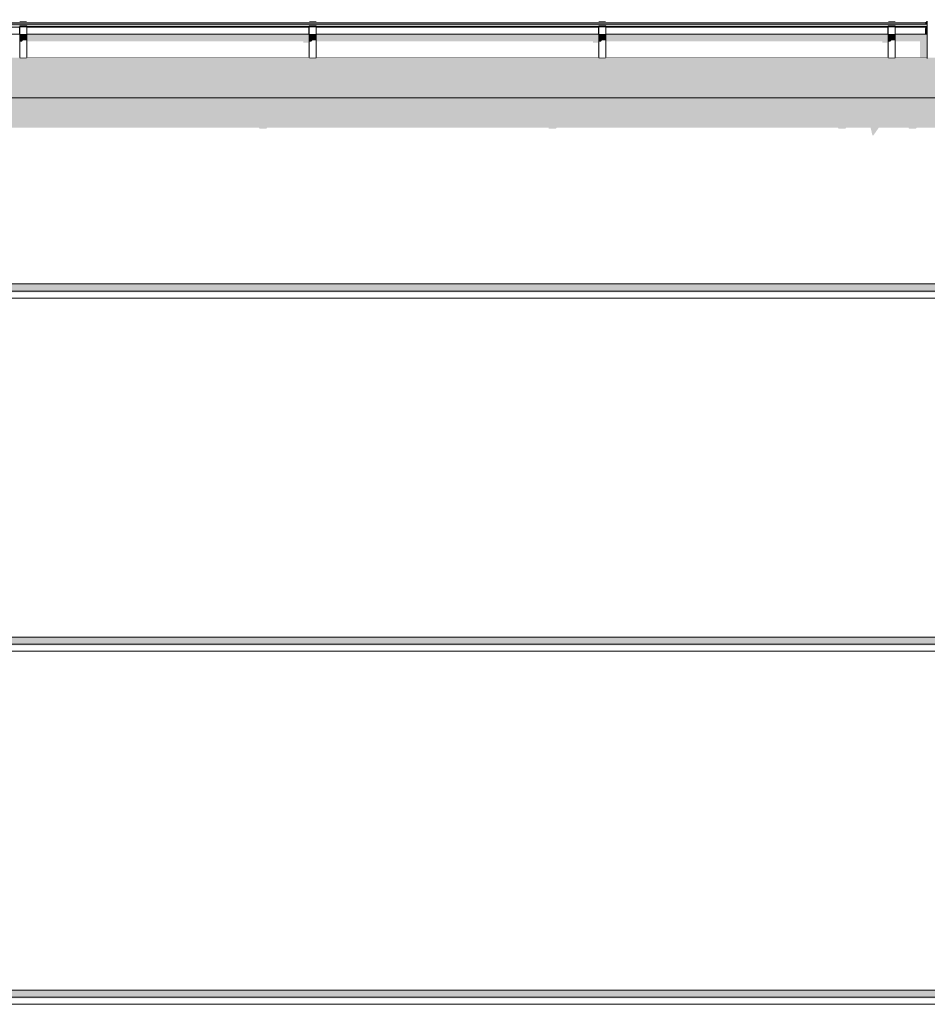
# Model space of a CAD drawing. Header units: millimetres. Extents: x 11 to 58287, y -2 to 19922.
# Tile 65 of 86: x 31852 to 34422, y 14592 to 17380. Entities that reach past the tile are written whole.
import ezdxf

# ---------------------------------------------------------------- set-up
doc = ezdxf.new("R2010")
doc.units = ezdxf.units.MM
doc.header["$MEASUREMENT"] = 0
doc.linetypes.add('Wipeout_Contour', pattern=[1000, 0, -1000])
for name, color, linetype in [('Nowe_A__DACHY', 7, 'Continuous'), ('Nowe_A__SCIANY', 7, 'Continuous'), ('Nowe_A_WN_WYPOSAZENIE', 7, 'Continuous')]:
    doc.layers.add(name, color=color, linetype=linetype)
for name, color, linetype, lineweight in [('Nowe_A__DACHY_Nr_pióra__92', 7, 'Continuous', 13), ('Nowe_A__SCIANY_Nr_pióra__87', 7, 'Continuous', 13), ('Nowe_A_WN_WYPOSAZENIE_Nr_pióra__2', 7, 'Continuous', 13)]:
    doc.layers.add(name, color=color, linetype=linetype, lineweight=lineweight)

# ---------------------------------------------------------------- blocks, each defined once
blk = doc.blocks.new('ElemPrzekroju_2_1', base_point=(46338.2, 11312))
at = {"color": 254, "linetype": 'Wipeout_Contour', "lineweight": 0, "ltscale": 460591.834637}
blk.add_wipeout([(28131.6, 17121.1), (28134.6, 17121.1), (28134.6, 17041.1), (28131.6, 17041.1), (28131.6, 16632), (40450.5, 16632), (40450.5, 17041.1), (40448.2, 17041.1), (40448.2, 17121.1), (40450.5, 17121.1), (40450.5, 17159.6), (28131.6, 17159.6)], dxfattribs=at).dxf.layer = 'Nowe_A__SCIANY'
at = {"color": 254, "linetype": 'Wipeout_Contour', "lineweight": 0, "ltscale": 152815.570963}
blk.add_wipeout([(28131.6, 16632), (28131.6, 16612), (40450.5, 16612), (40450.5, 16632)], dxfattribs=at).dxf.layer = 'Nowe_A__SCIANY'
at = {"layer": 'Nowe_A__SCIANY', "linetype": 'Continuous', "lineweight": 0, "true_color": 0x000000}
for points in [[(28131.6, 17159.6), (28131.6, 17121.1), (28134.6, 17121.1), (28134.6, 17075), (28229.6, 17075), (28230.3, 17071.7), (28250.3, 17071.7), (28252.6, 17075), (28321.6, 17075), (28326.8, 17053.1), (28329.8, 17053.1), (28345.2, 17075), (28429.6, 17075), (28430.3, 17071.7), (28450.3, 17071.7), (28452.6, 17075), (29249.6, 17075), (29250.3, 17071.7), (29270.3, 17071.7), (29272.6, 17075), (30069.6, 17075), (30070.3, 17071.7), (30090.3, 17071.7), (30092.6, 17075), (30889.6, 17075), (30890.3, 17071.7), (30910.3, 17071.7), (30912.6, 17075), (31709.6, 17075), (31710.3, 17071.7), (31730.3, 17071.7), (31732.6, 17075), (32529.6, 17075), (32530.3, 17071.7), (32550.3, 17071.7), (32552.6, 17075), (33349.6, 17075), (33350.3, 17071.7), (33370.3, 17071.7), (33372.6, 17075), (34169.5, 17075), (34170.3, 17071.7), (34190.3, 17071.7), (34192.6, 17075), (34261.6, 17075), (34266.8, 17053.1), (34269.8, 17053.1), (34285.2, 17075), (34369.5, 17075), (34370.3, 17071.7), (34390.3, 17071.7), (34392.6, 17075), (35123.2, 17075), (35123.9, 17071.7), (35143.9, 17071.7), (35146.2, 17075), (35876.8, 17075), (35877.5, 17071.7), (35897.5, 17071.7), (35899.9, 17075), (36630.4, 17075), (36631.1, 17071.7), (36651.1, 17071.7), (36653.5, 17075), (37384, 17075), (37384.8, 17071.7), (37404.8, 17071.7), (37407.1, 17075), (38137.6, 17075), (38138.4, 17071.7), (38158.4, 17071.7), (38160.7, 17075), (38891.2, 17075), (38892, 17071.7), (38912, 17071.7), (38914.3, 17075), (39644.8, 17075), (39645.6, 17071.7), (39665.6, 17071.7), (39667.9, 17075), (40276, 17075), (40276.5, 17072.8), (40338.5, 17000), (40338.5, 16959.1), (40337.1, 16956.1), (40334.1, 16936.6), (40334.1, 16856.6), (40338.5, 16844.7), (40338.5, 16632), (40450.5, 16632), (40450.5, 17041.1), (40448.2, 17041.1), (40448.2, 17121.1), (40450.5, 17121.1), (40450.5, 17159.6)], [(28131.6, 16632), (28131.6, 16612), (40450.5, 16612), (40450.5, 16632)]]:
    blk.add_hatch(color=18, dxfattribs=at).paths.add_polyline_path(points)
at = {"layer": 'Nowe_A__SCIANY_Nr_pióra__87', "color": 7, "linetype": 'Continuous', "lineweight": 13}
blk.add_line((28131.6, 16632), (40450.5, 16632), dxfattribs=at)
at = {"color": 254, "linetype": 'Wipeout_Contour', "lineweight": 0, "ltscale": 152780.036503}
blk.add_wipeout([(28131.6, 16612), (28131.6, 16592), (40450.5, 16592), (40450.5, 16612)], dxfattribs=at).dxf.layer = 'Nowe_A__SCIANY'
at = {"layer": 'Nowe_A__SCIANY_Nr_pióra__87', "color": 7, "linetype": 'Continuous', "lineweight": 13}
blk.add_line((28131.6, 16612), (40450.5, 16612), dxfattribs=at)
at = {"color": 254, "linetype": 'Wipeout_Contour', "lineweight": 0, "ltscale": 151929.9724}
blk.add_wipeout([(28131.6, 16592), (28131.6, 15632), (40450.5, 15632), (40450.5, 16592)], dxfattribs=at).dxf.layer = 'Nowe_A__SCIANY'
at = {"layer": 'Nowe_A__SCIANY', "linetype": 'Continuous', "lineweight": 0, "true_color": 0x000000}
blk.add_hatch(color=18, dxfattribs=at).paths.add_polyline_path([(28131.6, 16608.6), (40321.9, 16608.6), (40338.5, 16592), (40450.5, 16592), (40450.5, 16612), (28131.6, 16612)])
at = {"layer": 'Nowe_A__SCIANY_Nr_pióra__87', "color": 7, "linetype": 'Continuous', "lineweight": 13}
blk.add_line((28131.6, 16592), (40450.5, 16592), dxfattribs=at)
at = {"color": 254, "linetype": 'Wipeout_Contour', "lineweight": 0, "ltscale": 302161.015242}
blk.add_wipeout([(28131.6, 15632), (28131.6, 15621.1), (28134.6, 15621.1), (28134.6, 15612), (40448.2, 15612), (40448.2, 15621.1), (40450.5, 15621.1), (40450.5, 15632)], dxfattribs=at).dxf.layer = 'Nowe_A__SCIANY'
at = {"layer": 'Nowe_A__SCIANY', "linetype": 'Continuous', "lineweight": 0, "true_color": 0x000000}
blk.add_hatch(color=18, dxfattribs=at).paths.add_polyline_path([(28131.6, 15632), (28131.6, 15621.1), (28134.6, 15621.1), (28134.6, 15612), (40448.2, 15612), (40448.2, 15621.1), (40450.5, 15621.1), (40450.5, 15632)])
at = {"layer": 'Nowe_A__SCIANY_Nr_pióra__87', "color": 7, "linetype": 'Continuous', "lineweight": 13}
blk.add_line((28131.6, 15632), (40450.5, 15632), dxfattribs=at)
at = {"color": 254, "linetype": 'Wipeout_Contour', "lineweight": 0, "ltscale": 151047.957702}
blk.add_wipeout([(40448.2, 15612), (28134.6, 15612), (28134.6, 15592), (40448.2, 15592)], dxfattribs=at).dxf.layer = 'Nowe_A__SCIANY'
at = {"layer": 'Nowe_A__SCIANY_Nr_pióra__87', "color": 7, "linetype": 'Continuous', "lineweight": 13}
blk.add_line((28134.6, 15612), (40448.2, 15612), dxfattribs=at)
at = {"color": 254, "linetype": 'Wipeout_Contour', "lineweight": 0, "ltscale": 301185.882707}
blk.add_wipeout([(28131.6, 14632), (40450.5, 14632), (40450.5, 15541.1), (40448.2, 15541.1), (40448.2, 15592), (28134.6, 15592), (28134.6, 15541.1), (28131.6, 15541.1)], dxfattribs=at).dxf.layer = 'Nowe_A__SCIANY'
at = {"layer": 'Nowe_A__SCIANY', "linetype": 'Continuous', "lineweight": 0, "true_color": 0x000000}
blk.add_hatch(color=18, dxfattribs=at).paths.add_polyline_path([(28134.6, 15608.6), (40321.9, 15608.6), (40338.5, 15592), (40448.2, 15592), (40448.2, 15612), (28134.6, 15612)])
at = {"layer": 'Nowe_A__SCIANY_Nr_pióra__87', "color": 7, "linetype": 'Continuous', "lineweight": 13}
blk.add_line((28134.6, 15592), (40448.2, 15592), dxfattribs=at)
at = {"color": 254, "linetype": 'Wipeout_Contour', "lineweight": 0, "ltscale": 149433.614366}
blk.add_wipeout([(40450.5, 14632), (28131.6, 14632), (28131.6, 14612), (40450.5, 14612)], dxfattribs=at).dxf.layer = 'Nowe_A__SCIANY'
at = {"layer": 'Nowe_A__SCIANY', "linetype": 'Continuous', "lineweight": 0, "true_color": 0x000000}
blk.add_hatch(color=18, dxfattribs=at).paths.add_polyline_path([(40450.5, 14632), (28131.6, 14632), (28131.6, 14612), (40450.5, 14612)])
at = {"layer": 'Nowe_A__SCIANY_Nr_pióra__87', "color": 7, "linetype": 'Continuous', "lineweight": 13}
blk.add_line((28131.6, 14632), (40450.5, 14632), dxfattribs=at)
at = {"color": 254, "linetype": 'Wipeout_Contour', "lineweight": 0, "ltscale": 149401.586944}
blk.add_wipeout([(40450.5, 14612), (28131.6, 14612), (28131.6, 14592), (40450.5, 14592)], dxfattribs=at).dxf.layer = 'Nowe_A__SCIANY'
at = {"layer": 'Nowe_A__SCIANY', "linetype": 'Continuous', "lineweight": 0, "true_color": 0x000000}
blk.add_hatch(color=18, dxfattribs=at).paths.add_polyline_path([(28131.6, 14608.6), (40321.9, 14608.6), (40338.5, 14592), (40450.5, 14592), (40450.5, 14612), (28131.6, 14612)])
at = {"layer": 'Nowe_A__SCIANY_Nr_pióra__87', "color": 7, "linetype": 'Continuous', "lineweight": 13}
for p, q in [((28131.6, 14612), (40450.5, 14612)), ((28131.6, 14592), (40450.5, 14592))]:
    blk.add_line(p, q, dxfattribs=at)
blk = doc.blocks.new('ElemPrzekroju_13_1', base_point=(46338.2, 11312))
at = {"color": 254, "linetype": 'Wipeout_Contour', "lineweight": 0, "ltscale": 154219.50232}
blk.add_wipeout([(34420.1, 17376.6), (34420.1, 17361.5), (34421.6, 17361.5), (34421.6, 17376.6)], dxfattribs=at).dxf.layer = 'Nowe_A_WN_WYPOSAZENIE'
at = {"color": 254, "linetype": 'Wipeout_Contour', "lineweight": 0, "ltscale": 154123.588383}
blk.add_wipeout([(34420.1, 17361.5), (34420.1, 17269.9), (34421.6, 17269.9), (34421.6, 17361.5)], dxfattribs=at).dxf.layer = 'Nowe_A_WN_WYPOSAZENIE'
at = {"layer": 'Nowe_A_WN_WYPOSAZENIE_Nr_pióra__2', "color": 7, "linetype": 'Continuous', "lineweight": 13}
for p, q in [((34420.1, 17376.6), (34420.1, 17361.5)), ((34420.1, 17361.5), (34420.1, 17269.9)), ((34420.1, 17361.5), (34421.6, 17361.5)), ((34420.1, 17269.9), (34421.6, 17269.9))]:
    blk.add_line(p, q, dxfattribs=at)
blk = doc.blocks.new('ElemPrzekroju_14_1', base_point=(46338.2, 11312))
at = {"color": 254, "linetype": 'Wipeout_Contour', "lineweight": 0, "ltscale": 154224.858993}
blk.add_wipeout([(34421.6, 17376.6), (34421.6, 17361.5), (34423.1, 17361.5), (34423.1, 17376.6)], dxfattribs=at).dxf.layer = 'Nowe_A_WN_WYPOSAZENIE'
at = {"color": 254, "linetype": 'Wipeout_Contour', "lineweight": 0, "ltscale": 154128.948392}
blk.add_wipeout([(34423.1, 17361.5), (34421.6, 17361.5), (34421.6, 17269.9), (34423.1, 17269.9)], dxfattribs=at).dxf.layer = 'Nowe_A_WN_WYPOSAZENIE'
at = {"color": 254, "linetype": 'Wipeout_Contour', "lineweight": 0, "ltscale": 143835.469184}
blk.add_wipeout([(28483.1, 17369), (34420.1, 17369), (34420.1, 17373.9), (28483.1, 17373.9)], dxfattribs=at).dxf.layer = 'Nowe_A_WN_WYPOSAZENIE'
at = {"color": 254, "linetype": 'Wipeout_Contour', "lineweight": 0, "ltscale": 143829.667534}
blk.add_wipeout([(28483.1, 17369), (28483.1, 17368), (34420.1, 17368), (34420.1, 17369)], dxfattribs=at).dxf.layer = 'Nowe_A_WN_WYPOSAZENIE'
at = {"layer": 'Nowe_A_WN_WYPOSAZENIE', "linetype": 'Continuous', "lineweight": 0, "true_color": 0x000000}
blk.add_hatch(color=18, dxfattribs=at).paths.add_polyline_path([(28483.1, 17369), (28483.1, 17368), (34420.1, 17368), (34420.1, 17369)])
at = {"color": 254, "linetype": 'Wipeout_Contour', "lineweight": 0, "ltscale": 1293797.438378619}
blk.add_wipeout([(28483.1, 17368), (28483.1, 17361), (28571.6, 17361), (28571.6, 17362.7), (28591.6, 17362.7), (28591.6, 17361), (29391.6, 17361), (29391.6, 17362.7), (29411.6, 17362.7), (29411.6, 17361), (30211.6, 17361), (30211.6, 17362.7), (30231.6, 17362.7), (30231.6, 17361), (31031.6, 17361), (31031.6, 17362.7), (31051.6, 17362.7), (31051.6, 17361), (31851.6, 17361), (31851.6, 17362.7), (31871.6, 17362.7), (31871.6, 17361), (32671.6, 17361), (32671.6, 17362.7), (32691.6, 17362.7), (32691.6, 17361), (33491.6, 17361), (33491.6, 17362.7), (33511.6, 17362.7), (33511.6, 17361), (34311.6, 17361), (34311.6, 17362.7), (34331.6, 17362.7), (34331.6, 17361), (34420.1, 17361), (34420.1, 17368)], dxfattribs=at).dxf.layer = 'Nowe_A_WN_WYPOSAZENIE'
at = {"color": 254, "linetype": 'Wipeout_Contour', "lineweight": 0, "ltscale": 146580.297729}
blk.add_wipeout([(32671.6, 17361), (31871.6, 17361), (31871.6, 17359.1), (32671.6, 17359.1)], dxfattribs=at).dxf.layer = 'Nowe_A_WN_WYPOSAZENIE'
at = {"color": 254, "linetype": 'Wipeout_Contour', "lineweight": 0, "ltscale": 149476.83624}
blk.add_wipeout([(32691.6, 17361), (32691.6, 17359.1), (33491.6, 17359.1), (33491.6, 17361)], dxfattribs=at).dxf.layer = 'Nowe_A_WN_WYPOSAZENIE'
at = {"color": 254, "linetype": 'Wipeout_Contour', "lineweight": 0, "ltscale": 152388.921375}
blk.add_wipeout([(33511.6, 17361), (33511.6, 17359.1), (34311.6, 17359.1), (34311.6, 17361)], dxfattribs=at).dxf.layer = 'Nowe_A_WN_WYPOSAZENIE'
at = {"color": 254, "linetype": 'Wipeout_Contour', "lineweight": 0, "ltscale": 154042.521258}
blk.add_wipeout([(34331.6, 17359.1), (34420.1, 17359.1), (34420.1, 17361), (34331.6, 17361)], dxfattribs=at).dxf.layer = 'Nowe_A_WN_WYPOSAZENIE'
at = {"color": 254, "linetype": 'Wipeout_Contour', "lineweight": 0, "ltscale": 145164.212447}
blk.add_wipeout([(31851.6, 17375.4), (31851.6, 17373.9), (31871.6, 17373.9), (31871.6, 17375.4)], dxfattribs=at).dxf.layer = 'Nowe_A_WN_WYPOSAZENIE'
at = {"color": 254, "linetype": 'Wipeout_Contour', "lineweight": 0, "ltscale": 148052.197451}
blk.add_wipeout([(32671.6, 17375.4), (32671.6, 17373.9), (32691.6, 17373.9), (32691.6, 17375.4)], dxfattribs=at).dxf.layer = 'Nowe_A_WN_WYPOSAZENIE'
at = {"color": 254, "linetype": 'Wipeout_Contour', "lineweight": 0, "ltscale": 150956.200332}
blk.add_wipeout([(33491.6, 17375.4), (33491.6, 17373.9), (33511.6, 17373.9), (33511.6, 17375.4)], dxfattribs=at).dxf.layer = 'Nowe_A_WN_WYPOSAZENIE'
at = {"color": 254, "linetype": 'Wipeout_Contour', "lineweight": 0, "ltscale": 153875.314611}
blk.add_wipeout([(34311.6, 17373.9), (34331.6, 17373.9), (34331.6, 17375.4), (34311.6, 17375.4)], dxfattribs=at).dxf.layer = 'Nowe_A_WN_WYPOSAZENIE'
at = {"color": 254, "linetype": 'Wipeout_Contour', "lineweight": 0, "ltscale": 146559.89209}
blk.add_wipeout([(31871.6, 17339.4), (32671.6, 17339.4), (32671.6, 17359.1), (31871.6, 17359.1)], dxfattribs=at).dxf.layer = 'Nowe_A_WN_WYPOSAZENIE'
at = {"color": 254, "linetype": 'Wipeout_Contour', "lineweight": 0, "ltscale": 149456.82617}
blk.add_wipeout([(32691.6, 17339.4), (33491.6, 17339.4), (33491.6, 17359.1), (32691.6, 17359.1)], dxfattribs=at).dxf.layer = 'Nowe_A_WN_WYPOSAZENIE'
at = {"color": 254, "linetype": 'Wipeout_Contour', "lineweight": 0, "ltscale": 152369.293832}
blk.add_wipeout([(33511.6, 17339.4), (34311.6, 17339.4), (34311.6, 17359.1), (33511.6, 17359.1)], dxfattribs=at).dxf.layer = 'Nowe_A_WN_WYPOSAZENIE'
at = {"color": 254, "linetype": 'Wipeout_Contour', "lineweight": 0, "ltscale": 154023.106135}
blk.add_wipeout([(34331.6, 17339.4), (34420.1, 17339.4), (34420.1, 17359.1), (34331.6, 17359.1)], dxfattribs=at).dxf.layer = 'Nowe_A_WN_WYPOSAZENIE'
at = {"layer": 'Nowe_A_WN_WYPOSAZENIE', "linetype": 'Continuous', "lineweight": 0, "true_color": 0x000000}
for points in [[(31851.6, 17375.4), (31851.6, 17373.9), (31871.6, 17373.9), (31871.6, 17375.4)], [(32671.6, 17375.4), (32671.6, 17373.9), (32691.6, 17373.9), (32691.6, 17375.4)], [(33491.6, 17375.4), (33491.6, 17373.9), (33511.6, 17373.9), (33511.6, 17375.4)], [(34311.6, 17373.9), (34331.6, 17373.9), (34331.6, 17375.4), (34311.6, 17375.4)], [(34418.5, 17373.9), (34415.6, 17369), (34420.1, 17369), (34420.1, 17373.9)], [(34418.2, 17359.1), (34420.1, 17359.1), (34420.1, 17361), (34418.7, 17361)]]:
    blk.add_hatch(color=18, dxfattribs=at).paths.add_polyline_path(points)
at = {"layer": 'Nowe_A_WN_WYPOSAZENIE_Nr_pióra__2', "color": 7, "linetype": 'Continuous', "lineweight": 13}
for p in [(34421.6, 17376.6), (34423.1, 17361.5)]:
    blk.add_line(p, (34421.6, 17361.5), dxfattribs=at)
at = {"color": 254, "linetype": 'Wipeout_Contour', "lineweight": 0, "ltscale": 146537.259237}
blk.add_wipeout([(31871.6, 17335.2), (32671.6, 17335.2), (32671.6, 17339.4), (31871.6, 17339.4)], dxfattribs=at).dxf.layer = 'Nowe_A_WN_WYPOSAZENIE'
at = {"color": 254, "linetype": 'Wipeout_Contour', "lineweight": 0, "ltscale": 149434.632089}
blk.add_wipeout([(32691.6, 17339.4), (32691.6, 17335.2), (33491.6, 17335.2), (33491.6, 17339.4)], dxfattribs=at).dxf.layer = 'Nowe_A_WN_WYPOSAZENIE'
at = {"color": 254, "linetype": 'Wipeout_Contour', "lineweight": 0, "ltscale": 152347.524054}
blk.add_wipeout([(33511.6, 17335.2), (34311.6, 17335.2), (34311.6, 17339.4), (33511.6, 17339.4)], dxfattribs=at).dxf.layer = 'Nowe_A_WN_WYPOSAZENIE'
at = {"color": 254, "linetype": 'Wipeout_Contour', "lineweight": 0, "ltscale": 154001.571976}
blk.add_wipeout([(34331.6, 17339.4), (34331.6, 17335.2), (34420.1, 17335.2), (34420.1, 17339.4)], dxfattribs=at).dxf.layer = 'Nowe_A_WN_WYPOSAZENIE'
at = {"layer": 'Nowe_A_WN_WYPOSAZENIE', "linetype": 'Continuous', "lineweight": 0, "true_color": 0x000000}
for points in [[(31871.6, 17335.2), (32671.6, 17335.2), (32671.6, 17339.4), (31871.6, 17339.4)], [(32691.6, 17339.4), (32691.6, 17335.2), (33491.6, 17335.2), (33491.6, 17339.4)], [(33511.6, 17335.2), (34311.6, 17335.2), (34311.6, 17339.4), (33511.6, 17339.4)], [(34331.6, 17339.4), (34331.6, 17335.2), (34420.1, 17335.2), (34420.1, 17339.4)]]:
    blk.add_hatch(color=18, dxfattribs=at).paths.add_polyline_path(points)
at = {"color": 254, "linetype": 'Wipeout_Contour', "lineweight": 0, "ltscale": 145138.967985}
blk.add_wipeout([(31871.6, 17362.7), (31851.6, 17362.7), (31851.6, 17360.3), (31871.6, 17360.3)], dxfattribs=at).dxf.layer = 'Nowe_A_WN_WYPOSAZENIE'
at = {"color": 254, "linetype": 'Wipeout_Contour', "lineweight": 0, "ltscale": 148027.445439}
blk.add_wipeout([(32691.6, 17362.7), (32671.6, 17362.7), (32671.6, 17360.3), (32691.6, 17360.3)], dxfattribs=at).dxf.layer = 'Nowe_A_WN_WYPOSAZENIE'
at = {"color": 254, "linetype": 'Wipeout_Contour', "lineweight": 0, "ltscale": 150931.924695}
blk.add_wipeout([(33511.6, 17362.7), (33491.6, 17362.7), (33491.6, 17360.3), (33511.6, 17360.3)], dxfattribs=at).dxf.layer = 'Nowe_A_WN_WYPOSAZENIE'
at = {"color": 254, "linetype": 'Wipeout_Contour', "lineweight": 0, "ltscale": 153851.499487}
blk.add_wipeout([(34331.6, 17362.7), (34311.6, 17362.7), (34311.6, 17360.3), (34331.6, 17360.3)], dxfattribs=at).dxf.layer = 'Nowe_A_WN_WYPOSAZENIE'
at = {"layer": 'Nowe_A_WN_WYPOSAZENIE_Nr_pióra__2', "color": 7, "linetype": 'Continuous', "lineweight": 13}
for p, q in [((31871.6, 17375.4), (31851.6, 17375.4)), ((32691.6, 17375.4), (32671.6, 17375.4)), ((33511.6, 17375.4), (33491.6, 17375.4)), ((34331.6, 17375.4), (34311.6, 17375.4))]:
    blk.add_line(p, q, dxfattribs=at)
at = {"color": 254, "linetype": 'Wipeout_Contour', "lineweight": 0, "ltscale": 146474.429617}
blk.add_wipeout([(31871.6, 17335.2), (31871.6, 17272.9), (32671.6, 17272.9), (32671.6, 17335.2)], dxfattribs=at).dxf.layer = 'Nowe_A_WN_WYPOSAZENIE'
at = {"color": 254, "linetype": 'Wipeout_Contour', "lineweight": 0, "ltscale": 149373.021785}
blk.add_wipeout([(32691.6, 17272.9), (33491.6, 17272.9), (33491.6, 17335.2), (32691.6, 17335.2)], dxfattribs=at).dxf.layer = 'Nowe_A_WN_WYPOSAZENIE'
at = {"color": 254, "linetype": 'Wipeout_Contour', "lineweight": 0, "ltscale": 152287.092788}
blk.add_wipeout([(33511.6, 17272.9), (34311.6, 17272.9), (34311.6, 17335.2), (33511.6, 17335.2)], dxfattribs=at).dxf.layer = 'Nowe_A_WN_WYPOSAZENIE'
at = {"color": 254, "linetype": 'Wipeout_Contour', "lineweight": 0, "ltscale": 153941.795414}
blk.add_wipeout([(34331.6, 17272.9), (34420.1, 17272.9), (34420.1, 17335.2), (34331.6, 17335.2)], dxfattribs=at).dxf.layer = 'Nowe_A_WN_WYPOSAZENIE'
at = {"layer": 'Nowe_A_WN_WYPOSAZENIE', "linetype": 'Continuous', "lineweight": 0, "true_color": 0x000000}
blk.add_hatch(color=18, dxfattribs=at).paths.add_polyline_path([(34418.2, 17359.1), (34416, 17355.8), (34416, 17339.4), (34420.1, 17339.4), (34420.1, 17359.1)])
at = {"layer": 'Nowe_A_WN_WYPOSAZENIE_Nr_pióra__2', "color": 7, "linetype": 'Continuous', "lineweight": 13}
for p in [(34421.6, 17361.5), (34423.1, 17269.9)]:
    blk.add_line(p, (34421.6, 17269.9), dxfattribs=at)
at = {"color": 254, "linetype": 'Wipeout_Contour', "lineweight": 0, "ltscale": 145115.63385}
blk.add_wipeout([(31871.6, 17360.3), (31851.6, 17360.3), (31851.6, 17338.3), (31871.6, 17338.3)], dxfattribs=at).dxf.layer = 'Nowe_A_WN_WYPOSAZENIE'
at = {"color": 254, "linetype": 'Wipeout_Contour', "lineweight": 0, "ltscale": 148004.566757}
blk.add_wipeout([(32691.6, 17360.3), (32671.6, 17360.3), (32671.6, 17338.3), (32691.6, 17338.3)], dxfattribs=at).dxf.layer = 'Nowe_A_WN_WYPOSAZENIE'
at = {"color": 254, "linetype": 'Wipeout_Contour', "lineweight": 0, "ltscale": 150909.486405}
blk.add_wipeout([(33511.6, 17360.3), (33491.6, 17360.3), (33491.6, 17338.3), (33511.6, 17338.3)], dxfattribs=at).dxf.layer = 'Nowe_A_WN_WYPOSAZENIE'
at = {"color": 254, "linetype": 'Wipeout_Contour', "lineweight": 0, "ltscale": 153829.487113}
blk.add_wipeout([(34331.6, 17360.3), (34311.6, 17360.3), (34311.6, 17338.3), (34331.6, 17338.3)], dxfattribs=at).dxf.layer = 'Nowe_A_WN_WYPOSAZENIE'
at = {"layer": 'Nowe_A_WN_WYPOSAZENIE', "linetype": 'Continuous', "lineweight": 0, "true_color": 0x000000}
for points in [[(34420.1, 17368), (28483.1, 17368), (28483.1, 17361.5), (28571.6, 17361.5), (28571.6, 17362.7), (28591.6, 17362.7), (28591.6, 17361.5), (29391.6, 17361.5), (29391.6, 17362.7), (29411.6, 17362.7), (29411.6, 17361.5), (30211.6, 17361.5), (30211.6, 17362.7), (30231.6, 17362.7), (30231.6, 17361.5), (31031.6, 17361.5), (31031.6, 17362.7), (31051.6, 17362.7), (31051.6, 17361.5), (31851.6, 17361.5), (31851.6, 17362.7), (31871.6, 17362.7), (31871.6, 17361.5), (32671.6, 17361.5), (32671.6, 17362.7), (32691.6, 17362.7), (32691.6, 17361.5), (33491.6, 17361.5), (33491.6, 17362.7), (33511.6, 17362.7), (33511.6, 17361.5), (34311.6, 17361.5), (34311.6, 17362.7), (34331.6, 17362.7), (34331.6, 17361.5), (34410.3, 17361.5), (34409.9, 17361), (34420.1, 17361)], [(31850.6, 17359.1), (31851.6, 17359.1), (31851.6, 17361), (31850.6, 17361)], [(32670.6, 17359.1), (32671.6, 17359.1), (32671.6, 17361), (32670.6, 17361)], [(33490.6, 17359.1), (33491.6, 17359.1), (33491.6, 17361), (33490.6, 17361)], [(34310.6, 17359.1), (34311.6, 17359.1), (34311.6, 17361), (34310.6, 17361)]]:
    blk.add_hatch(color=18, dxfattribs=at).paths.add_polyline_path(points)
at = {"layer": 'Nowe_A_WN_WYPOSAZENIE_Nr_pióra__2', "color": 7, "linetype": 'Continuous', "lineweight": 13}
for p, q in [((34420.1, 17373.9), (28483.1, 17373.9)), ((31851.6, 17375.4), (31851.6, 17373.9)), ((31871.6, 17375.4), (31871.6, 17373.9)), ((32671.6, 17375.4), (32671.6, 17373.9)), ((32691.6, 17375.4), (32691.6, 17373.9)), ((33491.6, 17375.4), (33491.6, 17373.9)), ((33511.6, 17375.4), (33511.6, 17373.9)), ((34311.6, 17375.4), (34311.6, 17373.9)), ((34331.6, 17375.4), (34331.6, 17373.9)), ((34420.1, 17369), (28483.1, 17369)), ((34420.1, 17368), (28483.1, 17368)), ((31851.6, 17359.1), (31051.6, 17359.1)), ((31851.6, 17362.7), (31851.6, 17360.3)), ((31871.6, 17362.7), (31851.6, 17362.7)), ((31871.6, 17360.3), (31851.6, 17360.3)), ((31871.6, 17362.7), (31871.6, 17360.3)), ((32671.6, 17361), (31871.6, 17361)), ((32671.6, 17359.1), (31871.6, 17359.1)), ((32671.6, 17362.7), (32671.6, 17360.3)), ((32691.6, 17362.7), (32671.6, 17362.7)), ((32691.6, 17360.3), (32671.6, 17360.3)), ((32691.6, 17362.7), (32691.6, 17360.3)), ((33491.6, 17361), (32691.6, 17361)), ((33491.6, 17359.1), (32691.6, 17359.1)), ((33491.6, 17362.7), (33491.6, 17360.3)), ((33511.6, 17362.7), (33491.6, 17362.7)), ((33511.6, 17360.3), (33491.6, 17360.3)), ((33511.6, 17362.7), (33511.6, 17360.3)), ((34311.6, 17361), (33511.6, 17361)), ((34311.6, 17359.1), (33511.6, 17359.1)), ((34311.6, 17362.7), (34311.6, 17360.3)), ((34331.6, 17362.7), (34311.6, 17362.7)), ((34331.6, 17360.3), (34311.6, 17360.3)), ((34331.6, 17362.7), (34331.6, 17360.3)), ((34420.1, 17361), (34331.6, 17361)), ((34420.1, 17359.1), (34331.6, 17359.1))]:
    blk.add_line(p, q, dxfattribs=at)
at = {"color": 254, "linetype": 'Wipeout_Contour', "lineweight": 0, "ltscale": 145090.549447}
blk.add_wipeout([(31871.6, 17338.3), (31851.6, 17338.3), (31851.6, 17334.1), (31871.6, 17334.1)], dxfattribs=at).dxf.layer = 'Nowe_A_WN_WYPOSAZENIE'
at = {"color": 254, "linetype": 'Wipeout_Contour', "lineweight": 0, "ltscale": 147979.972005}
blk.add_wipeout([(32691.6, 17338.3), (32671.6, 17338.3), (32671.6, 17334.1), (32691.6, 17334.1)], dxfattribs=at).dxf.layer = 'Nowe_A_WN_WYPOSAZENIE'
at = {"color": 254, "linetype": 'Wipeout_Contour', "lineweight": 0, "ltscale": 150885.365109}
blk.add_wipeout([(33511.6, 17338.3), (33491.6, 17338.3), (33491.6, 17334.1), (33511.6, 17334.1)], dxfattribs=at).dxf.layer = 'Nowe_A_WN_WYPOSAZENIE'
at = {"color": 254, "linetype": 'Wipeout_Contour', "lineweight": 0, "ltscale": 153805.823709}
blk.add_wipeout([(34331.6, 17338.3), (34311.6, 17338.3), (34311.6, 17334.1), (34331.6, 17334.1)], dxfattribs=at).dxf.layer = 'Nowe_A_WN_WYPOSAZENIE'
at = {"layer": 'Nowe_A_WN_WYPOSAZENIE', "linetype": 'Continuous', "lineweight": 0, "true_color": 0x000000}
for points in [[(31871.6, 17338.3), (31851.6, 17338.3), (31851.6, 17334.1), (31871.6, 17334.1)], [(32691.6, 17338.3), (32671.6, 17338.3), (32671.6, 17334.1), (32691.6, 17334.1)], [(33511.6, 17338.3), (33491.6, 17338.3), (33491.6, 17334.1), (33511.6, 17334.1)], [(34331.6, 17338.3), (34311.6, 17338.3), (34311.6, 17334.1), (34331.6, 17334.1)]]:
    blk.add_hatch(color=18, dxfattribs=at).paths.add_polyline_path(points)
at = {"color": 254, "linetype": 'Wipeout_Contour', "lineweight": 0, "ltscale": 145026.734158}
blk.add_wipeout([(31851.6, 17334.1), (31851.6, 17271.4), (31871.6, 17271.4), (31871.6, 17334.1)], dxfattribs=at).dxf.layer = 'Nowe_A_WN_WYPOSAZENIE'
at = {"color": 254, "linetype": 'Wipeout_Contour', "lineweight": 0, "ltscale": 147917.403766}
blk.add_wipeout([(32671.6, 17334.1), (32671.6, 17271.4), (32691.6, 17271.4), (32691.6, 17334.1)], dxfattribs=at).dxf.layer = 'Nowe_A_WN_WYPOSAZENIE'
at = {"color": 254, "linetype": 'Wipeout_Contour', "lineweight": 0, "ltscale": 150824.002598}
blk.add_wipeout([(33491.6, 17334.1), (33491.6, 17271.4), (33511.6, 17271.4), (33511.6, 17334.1)], dxfattribs=at).dxf.layer = 'Nowe_A_WN_WYPOSAZENIE'
at = {"color": 254, "linetype": 'Wipeout_Contour', "lineweight": 0, "ltscale": 153745.627219}
blk.add_wipeout([(34311.6, 17271.4), (34331.6, 17271.4), (34331.6, 17334.1), (34311.6, 17334.1)], dxfattribs=at).dxf.layer = 'Nowe_A_WN_WYPOSAZENIE'
at = {"layer": 'Nowe_A_WN_WYPOSAZENIE', "linetype": 'Continuous', "lineweight": 0, "true_color": 0x000000}
for points in [[(31849.6, 17357.5), (31849.6, 17339.4), (31851.6, 17339.4), (31851.6, 17359.1), (31850.6, 17359.1)], [(32670.6, 17359.1), (32669.6, 17357.5), (32669.6, 17339.4), (32671.6, 17339.4), (32671.6, 17359.1)], [(33489.6, 17357.5), (33489.6, 17339.4), (33491.6, 17339.4), (33491.6, 17359.1), (33490.6, 17359.1)], [(34309.5, 17357.5), (34309.5, 17339.4), (34311.6, 17339.4), (34311.6, 17359.1), (34310.6, 17359.1)], [(31851.6, 17334.1), (31851.6, 17317.9), (31857.2, 17317.9), (31860.7, 17321.9), (31871.6, 17321.9), (31871.6, 17334.1)], [(32671.6, 17335.2), (31871.6, 17335.2), (31871.6, 17319.1), (32655.2, 17319.1), (32655.2, 17315.1), (32669.6, 17315.1), (32669.6, 17272.9), (32671.6, 17272.9)], [(32671.6, 17334.1), (32671.6, 17317.9), (32677.2, 17317.9), (32680.7, 17321.9), (32691.6, 17321.9), (32691.6, 17334.1)], [(32691.6, 17335.2), (32691.6, 17319.1), (33475.2, 17319.1), (33475.2, 17315.1), (33489.6, 17315.1), (33489.6, 17272.9), (33491.6, 17272.9), (33491.6, 17335.2)], [(33491.6, 17334.1), (33491.6, 17317.9), (33497.2, 17317.9), (33500.7, 17321.9), (33511.6, 17321.9), (33511.6, 17334.1)], [(33511.6, 17335.2), (33511.6, 17319.1), (34295.2, 17319.1), (34295.2, 17315.1), (34309.5, 17315.1), (34309.5, 17272.9), (34311.6, 17272.9), (34311.6, 17335.2)], [(34311.6, 17334.1), (34311.6, 17317.9), (34317.2, 17317.9), (34320.7, 17321.9), (34331.6, 17321.9), (34331.6, 17334.1)], [(34331.6, 17335.2), (34331.6, 17319.1), (34401.6, 17319.1), (34401.6, 17272.9), (34420.1, 17272.9), (34420.1, 17335.2)]]:
    blk.add_hatch(color=18, dxfattribs=at).paths.add_polyline_path(points)
at = {"layer": 'Nowe_A_WN_WYPOSAZENIE_Nr_pióra__2', "color": 7, "linetype": 'Continuous', "lineweight": 13}
for p, q in [((31851.6, 17360.3), (31851.6, 17338.3)), ((31871.6, 17360.3), (31871.6, 17338.3)), ((32671.6, 17360.3), (32671.6, 17338.3)), ((32691.6, 17360.3), (32691.6, 17338.3)), ((33491.6, 17360.3), (33491.6, 17338.3)), ((33511.6, 17360.3), (33511.6, 17338.3)), ((34311.6, 17360.3), (34311.6, 17338.3)), ((34331.6, 17360.3), (34331.6, 17338.3)), ((31851.6, 17339.4), (31051.6, 17339.4)), ((31851.6, 17338.3), (31851.6, 17334.1)), ((31871.6, 17338.3), (31851.6, 17338.3)), ((31851.6, 17334.1), (31851.6, 17271.4)), ((31871.6, 17334.1), (31851.6, 17334.1)), ((32671.6, 17339.4), (31871.6, 17339.4)), ((31871.6, 17338.3), (31871.6, 17334.1)), ((31871.6, 17334.1), (31871.6, 17271.4)), ((32671.6, 17338.3), (32671.6, 17334.1)), ((32691.6, 17338.3), (32671.6, 17338.3)), ((32671.6, 17334.1), (32671.6, 17271.4)), ((32691.6, 17334.1), (32671.6, 17334.1)), ((33491.6, 17339.4), (32691.6, 17339.4)), ((32691.6, 17338.3), (32691.6, 17334.1)), ((32691.6, 17334.1), (32691.6, 17271.4)), ((33491.6, 17338.3), (33491.6, 17334.1)), ((33511.6, 17338.3), (33491.6, 17338.3)), ((33491.6, 17334.1), (33491.6, 17271.4)), ((33511.6, 17334.1), (33491.6, 17334.1)), ((34311.6, 17339.4), (33511.6, 17339.4)), ((33511.6, 17338.3), (33511.6, 17334.1)), ((33511.6, 17334.1), (33511.6, 17271.4)), ((34311.6, 17338.3), (34311.6, 17334.1)), ((34331.6, 17338.3), (34311.6, 17338.3)), ((34311.6, 17334.1), (34311.6, 17271.4)), ((34331.6, 17334.1), (34311.6, 17334.1)), ((34420.1, 17339.4), (34331.6, 17339.4)), ((34331.6, 17338.3), (34331.6, 17334.1)), ((34331.6, 17334.1), (34331.6, 17271.4)), ((31871.6, 17271.4), (31851.6, 17271.4)), ((32671.6, 17272.9), (31871.6, 17272.9)), ((32691.6, 17271.4), (32671.6, 17271.4)), ((33491.6, 17272.9), (32691.6, 17272.9)), ((33511.6, 17271.4), (33491.6, 17271.4)), ((34311.6, 17272.9), (33511.6, 17272.9)), ((34331.6, 17271.4), (34311.6, 17271.4)), ((34420.1, 17272.9), (34331.6, 17272.9))]:
    blk.add_line(p, q, dxfattribs=at)
blk = doc.blocks.new('ElemPrzekroju_30_1', base_point=(46338.2, 11312))
at = {"color": 254, "linetype": 'Wipeout_Contour', "lineweight": 0, "ltscale": 8003029.971057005}
blk.add_wipeout([(46868.2, 17384.3), (9808.2, 17384.3), (9808.2, 17373.9), (9898.2, 17373.9), (9898.2, 17375.4), (9918.2, 17375.4), (9918.2, 17373.9), (10686.6, 17373.9), (10686.6, 17375.4), (10706.6, 17375.4), (10706.6, 17373.9), (11474.9, 17373.9), (11474.9, 17375.4), (11494.9, 17375.4), (11494.9, 17373.9), (12263.2, 17373.9), (12263.2, 17375.4), (12283.2, 17375.4), (12283.2, 17373.9), (13051.6, 17373.9), (13051.6, 17375.4), (13071.6, 17375.4), (13071.6, 17373.9), (13839.9, 17373.9), (13839.9, 17375.4), (13859.9, 17375.4), (13859.9, 17373.9), (14628.3, 17373.9), (14628.3, 17375.4), (14648.3, 17375.4), (14648.3, 17373.9), (15416.6, 17373.9), (15416.6, 17375.4), (15436.6, 17375.4), (15436.6, 17373.9), (16082.4, 17373.9), (16082.4, 17375.4), (16247.4, 17375.4), (16247.4, 17373.9), (16313.4, 17373.9), (16313.4, 17376.6), (16316.4, 17376.6), (16316.4, 17373.9), (16404.9, 17373.9), (16404.9, 17375.4), (16424.9, 17375.4), (16424.9, 17373.9), (17224.9, 17373.9), (17224.9, 17375.4), (17244.9, 17375.4), (17244.9, 17373.9), (18044.9, 17373.9), (18044.9, 17375.4), (18064.9, 17375.4), (18064.9, 17373.9), (18864.9, 17373.9), (18864.9, 17375.4), (18884.9, 17375.4), (18884.9, 17373.9), (19684.9, 17373.9), (19684.9, 17375.4), (19704.9, 17375.4), (19704.9, 17373.9), (20504.9, 17373.9), (20504.9, 17375.4), (20524.9, 17375.4), (20524.9, 17373.9), (21324.9, 17373.9), (21324.9, 17375.4), (21344.9, 17375.4), (21344.9, 17373.9), (22144.9, 17373.9), (22144.9, 17375.4), (22164.9, 17375.4), (22164.9, 17373.9), (22253.4, 17373.9), (22253.4, 17376.6), (22254.9, 17376.6), (22254.9, 17373.9), (22344.9, 17373.9), (22344.9, 17375.4), (22364.9, 17375.4), (22364.9, 17373.9), (23098.2, 17373.9), (23098.2, 17375.4), (23118.2, 17375.4), (23118.2, 17373.9), (23851.6, 17373.9), (23851.6, 17375.4), (23871.6, 17375.4), (23871.6, 17373.9), (24604.9, 17373.9), (24604.9, 17375.4), (24624.9, 17375.4), (24624.9, 17373.9), (25358.3, 17373.9), (25358.3, 17375.4), (25378.3, 17375.4), (25378.3, 17373.9), (26111.6, 17373.9), (26111.6, 17375.4), (26131.6, 17375.4), (26131.6, 17373.9), (26864.9, 17373.9), (26864.9, 17375.4), (26884.9, 17375.4), (26884.9, 17373.9), (27618.3, 17373.9), (27618.3, 17375.4), (27638.3, 17375.4), (27638.3, 17373.9), (27999.1, 17373.9), (27999.1, 17375.4), (28164.1, 17375.4), (28164.1, 17373.9), (28371.6, 17373.9), (28371.6, 17375.4), (28391.6, 17375.4), (28391.6, 17373.9), (28480.1, 17373.9), (28480.1, 17376.6), (28483.1, 17376.6), (28483.1, 17373.9), (28571.6, 17373.9), (28571.6, 17375.4), (28591.6, 17375.4), (28591.6, 17373.9), (29391.6, 17373.9), (29391.6, 17375.4), (29411.6, 17375.4), (29411.6, 17373.9), (30211.6, 17373.9), (30211.6, 17375.4), (30231.6, 17375.4), (30231.6, 17373.9), (31031.6, 17373.9), (31031.6, 17375.4), (31051.6, 17375.4), (31051.6, 17373.9), (31851.6, 17373.9), (31851.6, 17375.4), (31871.6, 17375.4), (31871.6, 17373.9), (32671.6, 17373.9), (32671.6, 17375.4), (32691.6, 17375.4), (32691.6, 17373.9), (33491.6, 17373.9), (33491.6, 17375.4), (33511.6, 17375.4), (33511.6, 17373.9), (34311.6, 17373.9), (34311.6, 17375.4), (34331.6, 17375.4), (34331.6, 17373.9), (34420.1, 17373.9), (34420.1, 17376.6), (34423.1, 17376.6), (34423.1, 17373.9), (34511.6, 17373.9), (34511.6, 17375.4), (34531.6, 17375.4), (34531.6, 17373.9), (35265.2, 17373.9), (35265.2, 17375.4), (35285.2, 17375.4), (35285.2, 17373.9), (36018.8, 17373.9), (36018.8, 17375.4), (36038.8, 17375.4), (36038.8, 17373.9), (36772.4, 17373.9), (36772.4, 17375.4), (36792.4, 17375.4), (36792.4, 17373.9), (37526, 17373.9), (37526, 17375.4), (37546, 17375.4), (37546, 17373.9), (38279.6, 17373.9), (38279.6, 17375.4), (38299.6, 17375.4), (38299.6, 17373.9), (39033.2, 17373.9), (39033.2, 17375.4), (39053.2, 17375.4), (39053.2, 17373.9), (39786.8, 17373.9), (39786.8, 17375.4), (39806.8, 17375.4), (39806.8, 17373.9), (40418, 17373.9), (40418, 17375.4), (40583, 17375.4), (40583, 17373.9), (40649, 17373.9), (40649, 17376.6), (40652, 17376.6), (40652, 17373.9), (40740.5, 17373.9), (40740.5, 17375.4), (40760.5, 17375.4), (40760.5, 17373.9), (41492.7, 17373.9), (41492.7, 17375.4), (41512.7, 17375.4), (41512.7, 17373.9), (42244.9, 17373.9), (42244.9, 17375.4), (42264.9, 17375.4), (42264.9, 17373.9), (42997.1, 17373.9), (42997.1, 17375.4), (43017.1, 17375.4), (43017.1, 17373.9), (43749.4, 17373.9), (43749.4, 17375.4), (43769.4, 17375.4), (43769.4, 17373.9), (44501.6, 17373.9), (44501.6, 17375.4), (44521.6, 17375.4), (44521.6, 17373.9), (45253.8, 17373.9), (45253.8, 17375.4), (45273.8, 17375.4), (45273.8, 17373.9), (46006, 17373.9), (46006, 17375.4), (46026, 17375.4), (46026, 17373.9), (46758.2, 17373.9), (46758.2, 17375.4), (46778.2, 17375.4), (46778.2, 17373.9), (46868.2, 17373.9)], dxfattribs=at).dxf.layer = 'Nowe_A__DACHY'
at = {"color": 254, "linetype": 'Wipeout_Contour', "lineweight": 0, "ltscale": 3111083.933999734}
blk.add_wipeout([(28131.6, 17166.9), (40450.5, 17166.9), (40450.5, 17187.9), (40418, 17272.9), (39806.8, 17272.9), (39806.8, 17271.4), (39786.8, 17271.4), (39786.8, 17272.9), (39053.2, 17272.9), (39053.2, 17271.4), (39033.2, 17271.4), (39033.2, 17272.9), (38299.6, 17272.9), (38299.6, 17271.4), (38279.6, 17271.4), (38279.6, 17272.9), (37546, 17272.9), (37546, 17271.4), (37526, 17271.4), (37526, 17272.9), (36792.4, 17272.9), (36792.4, 17271.4), (36772.4, 17271.4), (36772.4, 17272.9), (36038.8, 17272.9), (36038.8, 17271.4), (36018.8, 17271.4), (36018.8, 17272.9), (35285.2, 17272.9), (35285.2, 17271.4), (35265.2, 17271.4), (35265.2, 17272.9), (34531.6, 17272.9), (34531.6, 17271.4), (34511.6, 17271.4), (34511.6, 17272.9), (34423.1, 17272.9), (34423.1, 17269.9), (34420.1, 17269.9), (34420.1, 17272.9), (34331.6, 17272.9), (34331.6, 17271.4), (34311.6, 17271.4), (34311.6, 17272.9), (33511.6, 17272.9), (33511.6, 17271.4), (33491.6, 17271.4), (33491.6, 17272.9), (32691.6, 17272.9), (32691.6, 17271.4), (32671.6, 17271.4), (32671.6, 17272.9), (31871.6, 17272.9), (31871.6, 17271.4), (31851.6, 17271.4), (31851.6, 17272.9), (31051.6, 17272.9), (31051.6, 17271.4), (31031.6, 17271.4), (31031.6, 17272.9), (30231.6, 17272.9), (30231.6, 17271.4), (30211.6, 17271.4), (30211.6, 17272.9), (29411.6, 17272.9), (29411.6, 17271.4), (29391.6, 17271.4), (29391.6, 17272.9), (28591.6, 17272.9), (28591.6, 17271.4), (28571.6, 17271.4), (28571.6, 17272.9), (28483.1, 17272.9), (28483.1, 17269.9), (28480.1, 17269.9), (28480.1, 17272.9), (28391.6, 17272.9), (28391.6, 17271.4), (28371.6, 17271.4), (28371.6, 17272.9), (28164.1, 17272.9), (28131.6, 17187.9)], dxfattribs=at).dxf.layer = 'Nowe_A__DACHY'
at = {"layer": 'Nowe_A__DACHY', "linetype": 'Continuous', "lineweight": 0, "true_color": 0x000000}
blk.add_hatch(color=18, dxfattribs=at).paths.add_polyline_path([(34420.1, 17376.6), (34418.3, 17373.9), (34420.1, 17373.9)])
at = {"color": 254, "linetype": 'Wipeout_Contour', "lineweight": 0, "ltscale": 153789.937413}
blk.add_wipeout([(28131.6, 17159.6), (40450.5, 17159.6), (40450.5, 17166.9), (28131.6, 17166.9)], dxfattribs=at).dxf.layer = 'Nowe_A__DACHY'
at = {"layer": 'Nowe_A__DACHY', "linetype": 'Continuous', "lineweight": 0, "true_color": 0x000000}
for points in [[(28131.6, 17166.9), (40450.5, 17166.9), (40450.5, 17187.9), (40418, 17272.9), (39806.8, 17272.9), (39806.8, 17271.4), (39786.8, 17271.4), (39786.8, 17272.9), (39053.2, 17272.9), (39053.2, 17271.4), (39033.2, 17271.4), (39033.2, 17272.9), (38299.6, 17272.9), (38299.6, 17271.4), (38279.6, 17271.4), (38279.6, 17272.9), (37546, 17272.9), (37546, 17271.4), (37526, 17271.4), (37526, 17272.9), (36792.4, 17272.9), (36792.4, 17271.4), (36772.4, 17271.4), (36772.4, 17272.9), (36038.8, 17272.9), (36038.8, 17271.4), (36018.8, 17271.4), (36018.8, 17272.9), (35285.2, 17272.9), (35285.2, 17271.4), (35265.2, 17271.4), (35265.2, 17272.9), (34531.6, 17272.9), (34531.6, 17271.4), (34511.6, 17271.4), (34511.6, 17272.9), (34423.1, 17272.9), (34423.1, 17269.9), (34420.1, 17269.9), (34420.1, 17272.9), (34331.6, 17272.9), (34331.6, 17271.4), (34311.6, 17271.4), (34311.6, 17272.9), (33511.6, 17272.9), (33511.6, 17271.4), (33491.6, 17271.4), (33491.6, 17272.9), (32691.6, 17272.9), (32691.6, 17271.4), (32671.6, 17271.4), (32671.6, 17272.9), (31871.6, 17272.9), (31871.6, 17271.4), (31851.6, 17271.4), (31851.6, 17272.9), (31051.6, 17272.9), (31051.6, 17271.4), (31031.6, 17271.4), (31031.6, 17272.9), (30231.6, 17272.9), (30231.6, 17271.4), (30211.6, 17271.4), (30211.6, 17272.9), (29411.6, 17272.9), (29411.6, 17271.4), (29391.6, 17271.4), (29391.6, 17272.9), (28591.6, 17272.9), (28591.6, 17271.4), (28571.6, 17271.4), (28571.6, 17272.9), (28483.1, 17272.9), (28483.1, 17269.9), (28480.1, 17269.9), (28480.1, 17272.9), (28391.6, 17272.9), (28391.6, 17271.4), (28371.6, 17271.4), (28371.6, 17272.9), (28164.1, 17272.9), (28131.6, 17187.9)], [(28131.6, 17159.6), (40450.5, 17159.6), (40450.5, 17166.9), (28131.6, 17166.9)]]:
    blk.add_hatch(color=18, dxfattribs=at).paths.add_polyline_path(points)
at = {"layer": 'Nowe_A__DACHY_Nr_pióra__92', "color": 7, "linetype": 'Continuous', "lineweight": 13}
blk.add_line((40450.5, 17159.6), (28131.6, 17159.6), dxfattribs=at)

msp = doc.modelspace()

# ---------------------------------------------------------------- block references
at = {"layer": 'Nowe_A__SCIANY', "lineweight": 0}
msp.add_blockref('ElemPrzekroju_2_1', (46338.2, 11312), dxfattribs=at)
at = {"layer": 'Nowe_A_WN_WYPOSAZENIE', "lineweight": 0}
msp.add_blockref('ElemPrzekroju_13_1', (46338.2, 11312), dxfattribs=at)

# ---------------------------------------------------------------- next in the draw order: block references
msp.add_blockref('ElemPrzekroju_14_1', (46338.2, 11312), dxfattribs=at)

# ---------------------------------------------------------------- next in the draw order: block references
at = {"layer": 'Nowe_A__DACHY', "lineweight": 0}
msp.add_blockref('ElemPrzekroju_30_1', (46338.2, 11312), dxfattribs=at)

doc.saveas('drawing.dxf')
